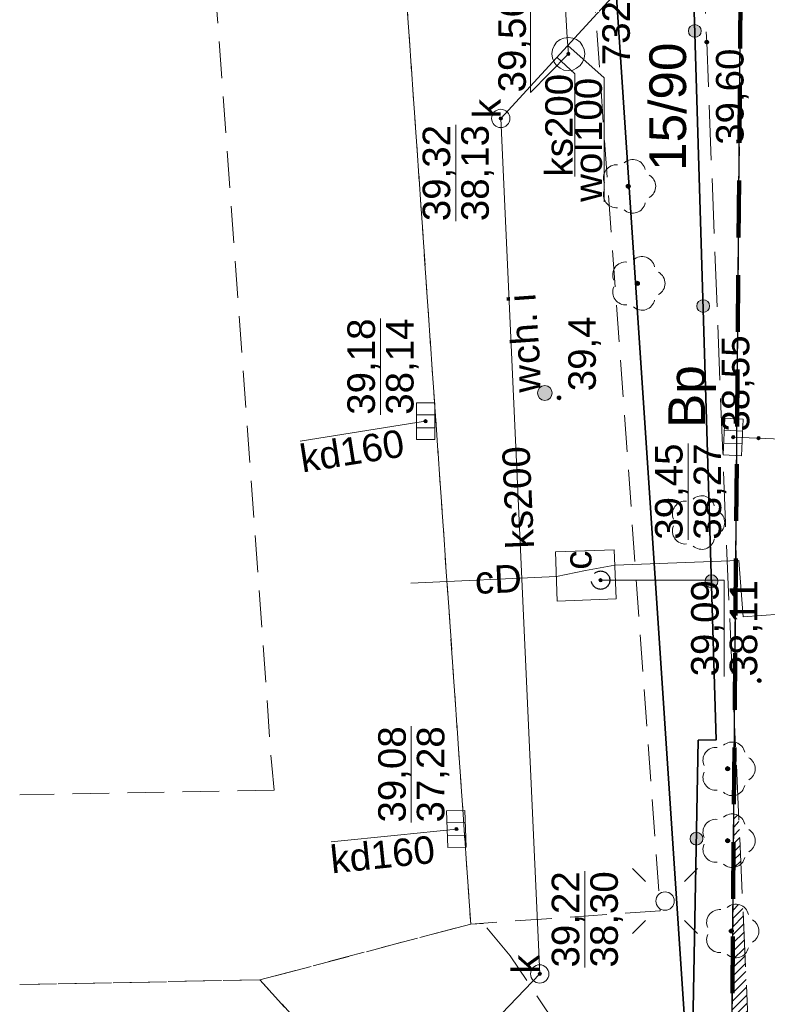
# Model space of a CAD drawing. Header units: millimetres. Extents: x 6503307 to 6504695, y 5886099 to 5887123.
# Tile 10 of 77: x 6503408 to 6503429, y 5887025 to 5887051. Entities that reach past the tile are written whole.
import ezdxf
from ezdxf.enums import TextEntityAlignment as Align

# ---------------------------------------------------------------- set-up
doc = ezdxf.new("R2010")
doc.units = ezdxf.units.MM
for name, pattern in [('BUUT04', [200000, 0, -100000, 0, -100000]), ('DASHDOT', [1, 0.5, -0.25, 0, -0.25]), ('DGN Style 2', [2.574803, 1.544882, -1.029921]), ('EGBU01', [2, 0.5, -0.5, 0.5, -0.5]), ('OTKC_A05', [1.5, 1, -0.5]), ('OTKJ_A05', [2, 1.5, -0.5]), ('OTKU_A05', [2, 1.5, -0.5])]:
    doc.linetypes.add(name, pattern=pattern)
for name, color, linetype, lineweight in [('a_granica', 12, 'DASHDOT', 50), ('Działki', 18, 'Continuous', 0), ('isa_V10520003E16E075_TUsr', 7, 'Continuous', 25), ('isa_V10520003E16E075_TUsr_19165818BF56C1D4', 5, 'OTKJ_A05', 25), ('Komunikacja (obszary)', 18, 'Continuous', 0), ('Ogrodzenia', 18, 'Continuous', 0), ('Pikiety', 18, 'Continuous', 0), ('Przewody wodociągowe', 5, 'Continuous', 0), ('Punkty graniczne - numery', 7, 'Continuous', 0), ('Urządzenia towarzyszące (punkty)', 18, 'Continuous', 0)]:
    doc.layers.add(name, color=color, linetype=linetype, lineweight=lineweight)
for name, color, linetype, lineweight, true_color in [('k-trawa', 7, 'Continuous', 0, 0xd2e2ab), ('Przewody ciepłownicze', 7, 'Continuous', 0, 0xd200d2), ('Przewody kanalizacyjne', 7, 'Continuous', 0, 0x803300), ('Punkty o określonej wysokości', 7, 'Continuous', 0, 0x803300), ('Urządzenia towarzyszące (obszary)', 7, 'Continuous', 0, 0xff9100), ('Urządzenia związane z siecią (obszary)', 7, 'Continuous', 0, 0xd200d2), ('Urządzenia związane z siecią (punkty)', 7, 'Continuous', 0, 0x803300), ('Użytki gruntowe', 7, 'Continuous', 0, 0x008000), ('Zagospodarowanie terenu (punkty)', 7, 'Continuous', 0, 0x008000)]:
    doc.layers.add(name, color=color, linetype=linetype, lineweight=lineweight, true_color=true_color)
doc.styles.add('DOMYSLNA_CZCIONKA', font='arial.ttf')

# ---------------------------------------------------------------- blocks, each defined once
blk = doc.blocks.new('OTRS_P05')
at = {"layer": 'isa_V10520003E16E075_TUsr', "true_color": 0x0a0909}
h = blk.add_hatch(color=18, dxfattribs=at)
h.dxf.hatch_style = 1
h.paths.add_polyline_path([(0.09, 0, 1), (-0.09, 0, 1)])
at = {"layer": 'isa_V10520003E16E075_TUsr', "color": 18, "true_color": 0x0a0909}
blk.add_lwpolyline([(0.09, 0, 1), (-0.09, 0, 1)], format="xyb", close=True, dxfattribs=at)
at = {"layer": 'isa_V10520003E16E075_TUsr_19165818BF56C1D4', "color": 18, "true_color": 0x0a0909}
blk.add_circle((0, 0), 0.09, dxfattribs=at)
blk = doc.blocks.new('OTRN_P05')
at = {"layer": 'isa_V10520003E16E075_TUsr', "true_color": 0x0a0909}
h = blk.add_hatch(color=18, dxfattribs=at)
h.dxf.hatch_style = 1
h.paths.add_polyline_path([(0.09, 0, 1), (-0.09, 0, 1)])
at = {"layer": 'isa_V10520003E16E075_TUsr', "color": 18, "true_color": 0x0a0909}
blk.add_lwpolyline([(0.09, 0, 1), (-0.09, 0, 1)], format="xyb", close=True, dxfattribs=at)
at = {"layer": 'isa_V10520003E16E075_TUsr_19165818BF56C1D4', "color": 18, "true_color": 0x0a0909}
blk.add_circle((0, 0), 0.09, dxfattribs=at)
blk = doc.blocks.new('OTZL_P05')
at = {"layer": 'isa_V10520003E16E075_TUsr', "true_color": 0x008000}
h = blk.add_hatch(color=96, dxfattribs=at)
h.dxf.hatch_style = 1
h.paths.add_polyline_path([(0.1, 0, 1), (-0.1, 0, 1)])
h.paths.add_polyline_path([(0.01, 0, 1), (-0.01, 0, 1)], flags=16)
at = {"color": 96, "linetype": 'Continuous', "lineweight": 18, "true_color": 0x008000}
blk.add_circle((0, 0), 0.01, dxfattribs=at)
for centre, start, end in [((-0.47, 0.647), 66, 186), ((0.47, 0.647), 354, 114), ((-0.761, -0.247), 138, 258), ((0.761, -0.247), 282, 42), ((0, -0.8), 210, 330)]:
    blk.add_arc(centre, 0.7, start, end, dxfattribs=at)
at = {"layer": 'isa_V10520003E16E075_TUsr', "color": 96, "true_color": 0x008000}
for points in [[(0.1, 0, 1), (-0.1, 0, 1)], [(0.01, 0, 1), (-0.01, 0, 1)]]:
    blk.add_lwpolyline(points, format="xyb", close=True, dxfattribs=at)
at = {"layer": 'isa_V10520003E16E075_TUsr_19165818BF56C1D4', "color": 96, "true_color": 0x008000}
blk.add_circle((0, 0), 0.1, dxfattribs=at)
blk = doc.blocks.new('SUPK_PC05')
at = {"layer": 'isa_V10520003E16E075_TUsr_19165818BF56C1D4', "color": 212, "true_color": 0xd200d2}
blk.add_circle((0, 0), 0.5, dxfattribs=at)
blk = doc.blocks.new('SUWW_P05')
at = {"lineweight": 18}
h = blk.add_hatch(color=5, dxfattribs=at)
h.dxf.hatch_style = 1
h.paths.add_polyline_path([(0.4, 0, 1), (-0.4, 0, 1)])
at = {"color": 5, "lineweight": 18}
blk.add_circle((0, 0), 0.4, dxfattribs=at)
blk = doc.blocks.new('SUKK_P05')
at = {"color": 36, "linetype": 'Continuous', "lineweight": 18, "true_color": 0x803300}
for p, q in [((-1, 0.5), (-1, -0.5)), ((1, 0.5), (-1, 0.5)), ((-0.35, 0.5), (-0.35, -0.5)), ((0.35, 0.5), (0.35, -0.5)), ((1, -0.5), (1, 0.5)), ((-1, -0.5), (1, -0.5))]:
    blk.add_line(p, q, dxfattribs=at)
blk = doc.blocks.new('SUKS_P05')
at = {"color": 36, "linetype": 'Continuous', "lineweight": 18, "true_color": 0x803300}
blk.add_circle((0, 0), 0.5, dxfattribs=at)
blk = doc.blocks.new('SUEO_P05')
at = {"color": 18, "linetype": 'Continuous', "lineweight": 18, "true_color": 0x0a0909}
for p, q in [((-1.768, 1.768), (-1.061, 1.061)), ((1.768, 1.768), (1.061, 1.061)), ((-1.768, -1.768), (-1.061, -1.061)), ((1.768, -1.768), (1.061, -1.061))]:
    blk.add_line(p, q, dxfattribs=at)
at = {"color": 18, "lineweight": 18, "true_color": 0x0a0909}
blk.add_circle((0, 0), 0.5, dxfattribs=at)
blk = doc.blocks.new('SUPS01_05')
at = {"lineweight": 18, "true_color": 0x803300}
h = blk.add_hatch(color=36, dxfattribs=at)
h.dxf.hatch_style = 1
h.paths.add_polyline_path([(-0.09, 0, 1), (0.09, 0, 1)])
at = {"color": 18, "lineweight": 18, "true_color": 0x0a0909}
blk.add_circle((0, 0), 0.09, dxfattribs=at)
blk = doc.blocks.new('SUPS01_02')
at = {"lineweight": 18, "true_color": 0xd200d2}
h = blk.add_hatch(color=212, dxfattribs=at)
h.dxf.hatch_style = 1
h.paths.add_polyline_path([(-0.09, 0, 1), (0.09, 0, 1)])
at = {"color": 18, "lineweight": 18, "true_color": 0x0a0909}
blk.add_circle((0, 0), 0.09, dxfattribs=at)
blk = doc.blocks.new('SUPS01_08')
at = {"lineweight": 18, "true_color": 0x0000ff}
h = blk.add_hatch(color=5, dxfattribs=at)
h.dxf.hatch_style = 1
h.paths.add_polyline_path([(0.09, 0, 1), (-0.09, 0, 1)])
at = {"color": 18, "lineweight": 18, "true_color": 0x0a0909}
blk.add_circle((0, 0), 0.09, dxfattribs=at)
blk = doc.blocks.new('OTOO_L05')
at = {"linetype": 'BUUT04', "lineweight": 18, "true_color": 0x000000}
h = blk.add_hatch(color=18, dxfattribs=at)
h.dxf.hatch_style = 1
h.paths.add_polyline_path([(-0.58, 0, 1), (0.58, 0, 1)])
at = {"color": 18, "true_color": 0x0a0909}
blk.add_circle((0, 0), 0.58, dxfattribs=at)

msp = doc.modelspace()

# ---------------------------------------------------------------- hatches: boundary and pattern name
at = {"layer": 'k-trawa'}
h = msp.add_hatch(dxfattribs=at)
h.set_pattern_fill('ANSI31', color=97, scale=0.05)
h.set_pattern_definition([(45, (0, 0), (-0.1122532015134, 0.1122532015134), [])])
h.paths.add_polyline_path([(6503428.67233, 5887015.66055), (6503428.62084, 5887016.83146), (6503428.36269, 5887022.7008), (6503428.21511, 5887025.95422, -0.2666685), (6503427.87914, 5887025.86141), (6503427.81428, 5887017.98415), (6503427.80467, 5887016.81663), (6503427.80434, 5887016.77657), (6503427.80059, 5887016.32069), (6503427.7951, 5887015.65389, -0.03741666), (6503427.84346, 5887015.63396, -0.20110869), (6503428.01948, 5887015.42842, 0.13157207), (6503428.13292, 5887015.56955, 0.48122539), (6503428.67233, 5887015.66055)])
h.paths.add_polyline_path([(6503427.89269, 5887026.58081, -0.14295344), (6503427.88484, 5887026.55391), (6503427.87914, 5887025.86141, 0.2666685), (6503428.21511, 5887025.95422), (6503428.15609, 5887027.25531, 0.20008479), (6503427.89101, 5887027.30303), (6503427.88528, 5887026.607, -0.13875481)])
h.paths.add_polyline_path([(6503428.04416, 5887029.72267, 0.10136772), (6503427.91131, 5887029.76832), (6503427.89932, 5887028.31194, 0.16448811), (6503428.104, 5887028.40348), (6503428.04416, 5887029.72267)])
h.paths.add_polyline_path([(6503428.29269, 5887016.21081, -0.41421354), (6503428.24269, 5887016.16081, -1.00000002), (6503428.24269, 5887016.26081, -0.41421352)], flags=16)
h.paths.add_polyline_path([(6503428.15269, 5887017.40081, -0.41421354), (6503428.10269, 5887017.35081, -1), (6503428.10269, 5887017.45081, -0.41421354)], flags=16)
h.paths.add_polyline_path([(6503428.24769, 5887016.21081, -0.41421378), (6503428.24269, 5887016.20581, -1), (6503428.24269, 5887016.21581, -0.41421334)], flags=0)
h.paths.add_polyline_path([(6503428.10769, 5887017.40081, -0.41421378), (6503428.10269, 5887017.39581, -1), (6503428.10269, 5887017.40581, -0.41421334)], flags=0)

# ---------------------------------------------------------------- linework, layer by layer
at = {"layer": 'a_granica', "color": 191, "linetype": 'DGN Style 2', "lineweight": 100, "flags": 128}
msp.add_lwpolyline([(6503427.72269, 5887006.8608), (6503428.12269, 5887055.4408), (6503428.12269, 5887055.4408), (6503512.08343, 5887061.24362), (6503517.27269, 5887010.9208), (6503427.72269, 5887006.8608)], dxfattribs=at)
at = {"layer": 'Działki', "color": 0, "linetype": 'Continuous', "lineweight": 25, "flags": 128}
msp.add_lwpolyline([(6503427.72269, 5887006.8608), (6503428.12269, 5887055.4408), (6503421.51269, 5887054.9308), (6503424.70269, 5887052.1708), (6503427.72269, 5887006.8608)], close=True, dxfattribs=at)
at = {"layer": 'Działki', "color": 0, "linetype": 'Continuous', "lineweight": 25}
msp.add_lwpolyline([(6503427.42751, 5886979.53373), (6503427.72269, 5887006.8608), (6503424.70269, 5887052.1708), (6503421.51269, 5887054.9308), (6503408.4569, 5887053.9189)], dxfattribs=at)
at = {"layer": 'Komunikacja (obszary)', "color": 7, "linetype": 'OTKU_A05', "lineweight": 0, "flags": 128}
msp.add_lwpolyline([(6503427.72269, 5887006.8608), (6503472.30269, 5887008.9008), (6503512.64269, 5887010.7508), (6503517.27269, 5887010.9208), (6503512.08269, 5887061.2508), (6503428.12269, 5887055.4408), (6503427.72269, 5887006.8608)], close=True, dxfattribs=at)
at = {"layer": 'Komunikacja (obszary)', "color": 0, "linetype": 'OTKJ_A05', "lineweight": 18, "flags": 128}
msp.add_lwpolyline([(6503426.70269, 5887057.0408), (6503426.90269, 5887056.5408), (6503427.17269, 5887050.8008), (6503427.68269, 5887037.6908), (6503427.9314, 5887032.20828), (6503428.36269, 5887022.7008), (6503428.93269, 5887009.7408), (6503428.87269, 5887009.1408), (6503428.63269, 5887008.5308), (6503428.17269, 5887007.9408), (6503427.98269, 5887007.3608), (6503427.94269, 5887006.9608), (6503427.85269, 5887006.9308), (6503435.49269, 5887006.9108), (6503435.26269, 5887007.1908), (6503435.09454, 5887010.80609), (6503435.08269, 5887011.0608), (6503434.94269, 5887011.0508), (6503433.83269, 5887035.3708), (6503433.69269, 5887041.8208), (6503433.33269, 5887050.6808), (6503433.10269, 5887052.1208), (6503432.92269, 5887057.6208), (6503426.70269, 5887057.0408)], close=True, dxfattribs=at)
at = {"layer": 'Komunikacja (obszary)', "color": 0, "linetype": 'OTKC_A05', "lineweight": 18}
for points in [[(6503408.4569, 5887025.12301), (6503415.00269, 5887025.2508), (6503420.74269, 5887026.7708), (6503419.00269, 5887051.8908), (6503418.81269, 5887054.4108), (6503413.70269, 5887054.1508), (6503413.67269, 5887053.8108), (6503415.32269, 5887031.0908), (6503415.39269, 5887030.4208), (6503408.4569, 5887030.29633)], [(6503423.106, 5887023.98393), (6503421.818, 5887025.90193), (6503421.08269, 5887026.7908), (6503421.08269, 5887026.7908), (6503420.74269, 5887026.7708), (6503415.00269, 5887025.2508), (6503418.29269, 5887021.6208)], [(6503408.4569, 5887020.10578), (6503414.55273, 5887020.21909), (6503415.18269, 5887020.2308), (6503415.25226, 5887016.48145), (6503420.15269, 5887017.0108), (6503419.97287, 5887017.86502), (6503419.81269, 5887018.4608), (6503419.50857, 5887019.29465), (6503419.228, 5887020.06393), (6503418.71976, 5887020.90993), (6503418.29269, 5887021.6208), (6503415.00269, 5887025.2508), (6503408.4569, 5887025.12301)]]:
    msp.add_lwpolyline(points, dxfattribs=at)
at = {"layer": 'Komunikacja (obszary)', "color": 0, "linetype": 'OTKC_A05', "lineweight": 18, "flags": 128}
msp.add_lwpolyline([(6503424.09269, 5887052.2708), (6503419.00269, 5887051.8908), (6503420.74269, 5887026.7708), (6503425.90269, 5887027.1308), (6503424.09269, 5887052.2708)], close=True, dxfattribs=at)
at = {"layer": 'Ogrodzenia', "color": 0, "linetype": 'Continuous', "lineweight": 35, "flags": 128}
msp.add_lwpolyline([(6503427.83269, 5887006.9408), (6503426.52269, 5887009.2808), (6503426.94269, 5887031.7808), (6503427.43269, 5887031.7908), (6503426.72269, 5887055.2508)], dxfattribs=at)
at = {"layer": 'Przewody ciepłownicze', "color": 212, "linetype": 'Continuous', "lineweight": 18, "true_color": 0xd200d2, "flags": 128}
for points in [[(6503423.87269, 5887036.4008), (6503424.67269, 5887036.5508), (6503428.04269, 5887036.6808), (6503428.16269, 5887035.1408), (6503431.16269, 5887035.3608), (6503431.21269, 5887036.5308), (6503444.64269, 5887037.2008), (6503465.04269, 5887038.4708), (6503484.98269, 5887039.8008), (6503484.83269, 5887044.7508), (6503485.20269, 5887044.7808), (6503485.69269, 5887044.3708)], [(6503419.11269, 5887036.0608), (6503423.08269, 5887036.2408), (6503423.87269, 5887036.4008)]]:
    msp.add_lwpolyline(points, dxfattribs=at)
at = {"layer": 'Przewody kanalizacyjne', "color": 36, "linetype": 'Continuous', "lineweight": 18, "true_color": 0x803300, "flags": 128}
for points in [[(6503424.88269, 5887052.3508), (6503421.56269, 5887048.7208)], [(6503421.56269, 5887048.7208), (6503422.62269, 5887025.4108)], [(6503416.09269, 5887039.9308), (6503419.10153, 5887040.40588), (6503419.51269, 5887040.4708)], [(6503441.28269, 5887039.4908), (6503440.83269, 5887039.5008), (6503427.89269, 5887040.0408)], [(6503416.94269, 5887029.0108), (6503418.74904, 5887029.19621), (6503420.35269, 5887029.3608)], [(6503422.62269, 5887025.4108), (6503416.19269, 5887018.7008)]]:
    msp.add_lwpolyline(points, dxfattribs=at)
at = {"layer": 'Przewody kanalizacyjne', "color": 18, "linetype": 'Continuous', "lineweight": 0, "true_color": 0x000000, "flags": 128}
msp.add_lwpolyline([(6503423.5814, 5887047.1397), (6503423.5814, 5887049.93558), (6503423.08716, 5887050.38761)], dxfattribs=at)
at = {"layer": 'Przewody wodociągowe', "color": 5, "linetype": 'Continuous', "lineweight": 18, "true_color": 0x0000ff, "flags": 128}
for points in [[(6503423.37269, 5887050.9308), (6503423.06269, 5887056.2708), (6503464.07269, 5887059.5108), (6503507.34269, 5887065.2008)], [(6503423.40269, 5887050.4808), (6503423.37269, 5887050.9308)]]:
    msp.add_lwpolyline(points, dxfattribs=at)
at = {"layer": 'Przewody wodociągowe', "color": 18, "linetype": 'Continuous', "lineweight": 0, "true_color": 0x000000, "flags": 128}
msp.add_lwpolyline([(6503424.37568, 5887046.44896), (6503424.37568, 5887049.82754), (6503423.38769, 5887050.7058)], dxfattribs=at)
at = {"layer": 'Punkty o określonej wysokości', "color": 5, "linetype": 'Continuous', "lineweight": 0, "true_color": 0x0000ff, "flags": 128}
msp.add_lwpolyline([(6503423.40269, 5887050.4798), (6503422.37098, 5887049.43103), (6503422.37098, 5887052.05296)], dxfattribs=at)
at = {"layer": 'Punkty o określonej wysokości', "color": 36, "linetype": 'Continuous', "lineweight": 0, "true_color": 0x803300, "flags": 128}
for points in [[(6503420.33449, 5887045.9221), (6503420.33449, 5887048.54403)], [(6503418.28449, 5887040.64758), (6503418.28449, 5887043.26951)], [(6503426.66449, 5887037.2421), (6503426.66449, 5887039.86403)], [(6503419.12449, 5887029.53758), (6503419.12449, 5887032.15951)], [(6503423.8509, 5887025.58758), (6503423.8509, 5887028.20951)]]:
    msp.add_lwpolyline(points, dxfattribs=at)
at = {"layer": 'Punkty o określonej wysokości', "color": 212, "linetype": 'Continuous', "lineweight": 0, "true_color": 0xd200d2, "flags": 128}
for points in [[(6503424.28269, 5887036.1408), (6503427.64728, 5887036.1408), (6503427.64728, 5887033.51887)], [(6503427.64728, 5887036.1408), (6503427.64728, 5887033.51887)]]:
    msp.add_lwpolyline(points, dxfattribs=at)
at = {"layer": 'Urządzenia towarzyszące (obszary)', "color": 5, "linetype": 'Continuous', "lineweight": 18, "true_color": 0x0000ff, "flags": 128}
msp.add_lwpolyline([(6503423.40269, 5887050.0308), (6503423.52269, 5887050.0408), (6503423.62269, 5887050.0908), (6503423.72269, 5887050.1608), (6503423.79269, 5887050.2508), (6503423.83269, 5887050.3608), (6503423.85269, 5887050.4808), (6503423.83269, 5887050.6008), (6503423.79269, 5887050.7008), (6503423.72269, 5887050.8008), (6503423.62269, 5887050.8708), (6503423.52269, 5887050.9108), (6503423.40269, 5887050.9308), (6503423.28269, 5887050.9108), (6503423.18269, 5887050.8708), (6503423.08269, 5887050.8008), (6503423.01269, 5887050.7008), (6503422.97269, 5887050.6008), (6503422.95269, 5887050.4808), (6503422.97269, 5887050.3608), (6503423.01269, 5887050.2508), (6503423.08269, 5887050.1608), (6503423.18269, 5887050.0908), (6503423.28269, 5887050.0408), (6503423.40269, 5887050.0308)], close=True, dxfattribs=at)
at = {"layer": 'Urządzenia związane z siecią (obszary)', "color": 212, "linetype": 'Continuous', "lineweight": 18, "true_color": 0xd200d2, "flags": 128}
msp.add_lwpolyline([(6503423.10269, 5887035.5708), (6503424.70269, 5887035.6308), (6503424.65269, 5887036.9708), (6503423.05269, 5887036.9108), (6503423.10269, 5887035.5708)], close=True, dxfattribs=at)
at = {"layer": 'Użytki gruntowe', "color": 96, "linetype": 'EGBU01', "lineweight": 18, "true_color": 0x008000, "flags": 128}
for points in [[(6503427.72269, 5887006.8608), (6503472.30269, 5887008.9008), (6503512.64269, 5887010.7508), (6503517.27269, 5887010.9208), (6503512.08269, 5887061.2508), (6503428.12269, 5887055.4408), (6503427.72269, 5887006.8608)], [(6503424.70269, 5887052.1708), (6503427.72269, 5887006.8608), (6503428.12269, 5887055.4408), (6503421.51269, 5887054.9308), (6503424.70269, 5887052.1708)]]:
    msp.add_lwpolyline(points, close=True, dxfattribs=at)
at = {"layer": 'Użytki gruntowe', "color": 96, "linetype": 'EGBU01', "lineweight": 18, "true_color": 0x008000}
msp.add_lwpolyline([(6503427.42743, 5886979.53373), (6503427.72269, 5887006.8608), (6503424.70269, 5887052.1708), (6503421.51269, 5887054.9308), (6503408.4569, 5887053.9189)], dxfattribs=at)

# ---------------------------------------------------------------- block references
at = {"layer": 'Ogrodzenia', "color": 18, "true_color": 0x000000, "yscale": 0.3, "zscale": 0.3}
for p, xscale, rotation in [((6503426.84813, 5887051.1062), 0.3, 91.73348637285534), ((6503427.07501, 5887043.60964), 0.3, 91.73348637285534), ((6503427.30188, 5887036.11307), 0.3, 91.73348637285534), ((6503426.89257, 5887029.09562), 0.2999999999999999, 88.93060297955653)]:
    msp.add_blockref('OTOO_L05', p, dxfattribs=dict(at, xscale=xscale, rotation=rotation))
at = {"layer": 'Pikiety', "color": 18, "true_color": 0x000000, "xscale": 0.5, "yscale": 0.5, "zscale": 0.5, "rotation": 90}
for name, p in [('OTRS_P05', (6503427.17269, 5887050.8008)), ('OTRN_P05', (6503423.14869, 5887041.11181)), ('OTRS_P05', (6503428.60369, 5887033.40581))]:
    msp.add_blockref(name, p, dxfattribs=at)
at = {"layer": 'Punkty o określonej wysokości', "color": 5, "true_color": 0x0000ff, "xscale": 0.5, "yscale": 0.5, "zscale": 0.5, "rotation": 90}
msp.add_blockref('SUPS01_08', (6503423.40269, 5887050.4798), dxfattribs=at)
at = {"layer": 'Punkty o określonej wysokości', "color": 36, "true_color": 0x803300, "xscale": 0.5, "yscale": 0.5, "zscale": 0.5, "rotation": 90}
for p in [(6503421.56269, 5887048.7208), (6503419.51269, 5887040.4708), (6503427.89269, 5887040.0408), (6503428.58434, 5887040.01178), (6503420.35269, 5887029.3608), (6503422.62269, 5887025.4108)]:
    msp.add_blockref('SUPS01_05', p, dxfattribs=at)
at = {"layer": 'Punkty o określonej wysokości', "color": 212, "true_color": 0xd200d2, "xscale": 0.5, "yscale": 0.5, "zscale": 0.5, "rotation": 90}
msp.add_blockref('SUPS01_02', (6503424.28269, 5887036.1408), dxfattribs=at)
at = {"layer": 'Urządzenia towarzyszące (punkty)', "color": 212, "true_color": 0xd200d2, "xscale": 0.5, "yscale": 0.5, "zscale": 0.5, "rotation": 90}
msp.add_blockref('SUPK_PC05', (6503424.28269, 5887036.1408), dxfattribs=at)
at = {"layer": 'Urządzenia związane z siecią (punkty)', "color": 36, "true_color": 0x803300, "xscale": 0.5, "yscale": 0.5, "zscale": 0.5}
for name, p, rotation in [('SUKS_P05', (6503421.56269, 5887048.7208), 90), ('SUKK_P05', (6503419.51269, 5887040.4708), 90), ('SUKK_P05', (6503427.89269, 5887040.0408), 87.3), ('SUKK_P05', (6503420.35269, 5887029.3608), 91.8), ('SUKS_P05', (6503422.62269, 5887025.4108), 90)]:
    msp.add_blockref(name, p, dxfattribs=dict(at, rotation=rotation))
at = {"layer": 'Urządzenia związane z siecią (punkty)', "color": 5, "true_color": 0x0000ff, "xscale": 0.5, "yscale": 0.5, "zscale": 0.5, "rotation": 90}
msp.add_blockref('SUWW_P05', (6503422.76269, 5887041.2408), dxfattribs=at)
at = {"layer": 'Urządzenia związane z siecią (punkty)', "color": 18, "true_color": 0x000000, "xscale": 0.5, "yscale": 0.5, "zscale": 0.5, "rotation": 90}
msp.add_blockref('SUEO_P05', (6503426.03879, 5887027.39706), dxfattribs=at)
at = {"layer": 'Zagospodarowanie terenu (punkty)', "color": 96, "true_color": 0x008000, "xscale": 0.5, "yscale": 0.5, "zscale": 0.5, "rotation": 90}
for p in [(6503425.03269, 5887046.87281), (6503425.28669, 5887044.22681), (6503426.91269, 5887037.71081), (6503427.74269, 5887031.00081), (6503427.74269, 5887029.04081), (6503427.84269, 5887026.58081)]:
    msp.add_blockref('OTZL_P05', p, dxfattribs=at)

# ---------------------------------------------------------------- texts
at = {"layer": 'Działki', "color": 0, "style": 'DOMYSLNA_CZCIONKA'}
msp.add_text('15/90', height=1, rotation=90, dxfattribs=at).set_placement((6503426.10962, 5887049.04154), align=Align.MIDDLE_CENTER)
at = {"layer": 'Komunikacja (obszary)', "color": 0, "style": 'DOMYSLNA_CZCIONKA'}
msp.add_text('ch. i', height=0.75, rotation=94, dxfattribs=at).set_placement((6503422.19349, 5887042.98757), align=Align.MIDDLE_CENTER)
at = {"layer": 'Pikiety', "color": 250, "style": 'DOMYSLNA_CZCIONKA'}
msp.add_text('39,60', height=0.75, rotation=90, dxfattribs=at).set_placement((6503427.80019, 5887049.31306), align=Align.MIDDLE_CENTER)
at = {"layer": 'Pikiety', "color": 18, "true_color": 0x0a0909, "style": 'DOMYSLNA_CZCIONKA'}
msp.add_text('39,4', height=0.75, rotation=90, dxfattribs=at).set_placement((6503423.77619, 5887042.30819), align=Align.MIDDLE_CENTER)
at = {"layer": 'Przewody ciepłownicze', "color": 212, "true_color": 0xd200d2, "style": 'DOMYSLNA_CZCIONKA'}
msp.add_text('cD', height=0.75, rotation=2.596016, dxfattribs=at).set_placement((6503421.4944, 5887036.16879), align=Align.MIDDLE_CENTER)
at = {"layer": 'Przewody kanalizacyjne', "color": 36, "true_color": 0x803300, "style": 'DOMYSLNA_CZCIONKA'}
for s, rotation, p in [('ks200', 90, (6503423.14847, 5887048.53764)), ('kd160', 8.972627, (6503417.50783, 5887039.66533)), ('ks200', 92.603677, (6503422.03235, 5887038.39272)), ('kd160', 5.860277, (6503418.34133, 5887028.66889))]:
    msp.add_text(s, height=0.75, rotation=rotation, dxfattribs=at).set_placement(p, align=Align.MIDDLE_CENTER)
at = {"layer": 'Przewody wodociągowe', "color": 5, "true_color": 0x0000ff, "style": 'DOMYSLNA_CZCIONKA'}
msp.add_text('woI100', height=0.75, rotation=90, dxfattribs=at).set_placement((6503423.94275, 5887048.13825), align=Align.MIDDLE_CENTER)
at = {"layer": 'Punkty graniczne - numery', "color": 96, "true_color": 0x008000, "style": 'DOMYSLNA_CZCIONKA'}
msp.add_text('732', height=0.75, rotation=90, dxfattribs=at).set_placement((6503424.70269, 5887051.04674), align=Align.MIDDLE_CENTER)
at = {"layer": 'Punkty o określonej wysokości', "color": 5, "true_color": 0x0000ff, "style": 'DOMYSLNA_CZCIONKA'}
msp.add_text('39,56', height=0.75, rotation=90, dxfattribs=at).set_placement((6503421.87026, 5887050.742), align=Align.MIDDLE_CENTER)
at = {"layer": 'Punkty o określonej wysokości', "color": 36, "true_color": 0x803300, "style": 'DOMYSLNA_CZCIONKA'}
for s, p in [('39,32', (6503419.80877, 5887047.23306)), ('38,13', (6503420.8602, 5887047.23306)), ('38,14', (6503418.8102, 5887041.95855)), ('39,18', (6503417.75877, 5887041.95855)), ('38,55', (6503427.95684, 5887041.49952)), ('39,45', (6503426.13877, 5887038.55306)), ('38,27', (6503427.1902, 5887038.55306)), ('39,08', (6503418.59877, 5887030.84855)), ('37,28', (6503419.6502, 5887030.84855)), ('39,22', (6503423.32519, 5887026.89855)), ('38,30', (6503424.37662, 5887026.89855))]:
    msp.add_text(s, height=0.75, rotation=90, dxfattribs=at).set_placement(p, align=Align.MIDDLE_CENTER)
at = {"layer": 'Punkty o określonej wysokości', "color": 212, "true_color": 0xd200d2, "style": 'DOMYSLNA_CZCIONKA'}
for s, p in [('39,09', (6503427.12156, 5887034.82984)), ('38,11', (6503428.17299, 5887034.82984))]:
    msp.add_text(s, height=0.75, rotation=90, dxfattribs=at).set_placement(p, align=Align.MIDDLE_CENTER)
at = {"layer": 'Urządzenia związane z siecią (obszary)', "color": 212, "true_color": 0xd200d2, "style": 'DOMYSLNA_CZCIONKA'}
msp.add_text('c', height=0.75, rotation=90, dxfattribs=at).set_placement((6503423.65769, 5887036.68673), align=Align.MIDDLE_CENTER)
at = {"layer": 'Urządzenia związane z siecią (punkty)', "color": 36, "true_color": 0x803300, "style": 'DOMYSLNA_CZCIONKA'}
for p in [(6503421.18062, 5887048.98981), (6503422.24062, 5887025.67981)]:
    msp.add_text('k', height=0.75, rotation=90, dxfattribs=at).set_placement(p, align=Align.MIDDLE_CENTER)
at = {"layer": 'Urządzenia związane z siecią (punkty)', "color": 5, "true_color": 0x0000ff, "style": 'DOMYSLNA_CZCIONKA'}
msp.add_text('w', height=0.75, rotation=90, dxfattribs=at).set_placement((6503422.26397, 5887041.6262), align=Align.MIDDLE_CENTER)
at = {"layer": 'Użytki gruntowe', "color": 96, "true_color": 0x008000, "style": 'DOMYSLNA_CZCIONKA'}
msp.add_text('Bp', height=1, rotation=90, dxfattribs=at).set_placement((6503426.62667, 5887041.14318), align=Align.MIDDLE_CENTER)

doc.saveas('drawing.dxf')
